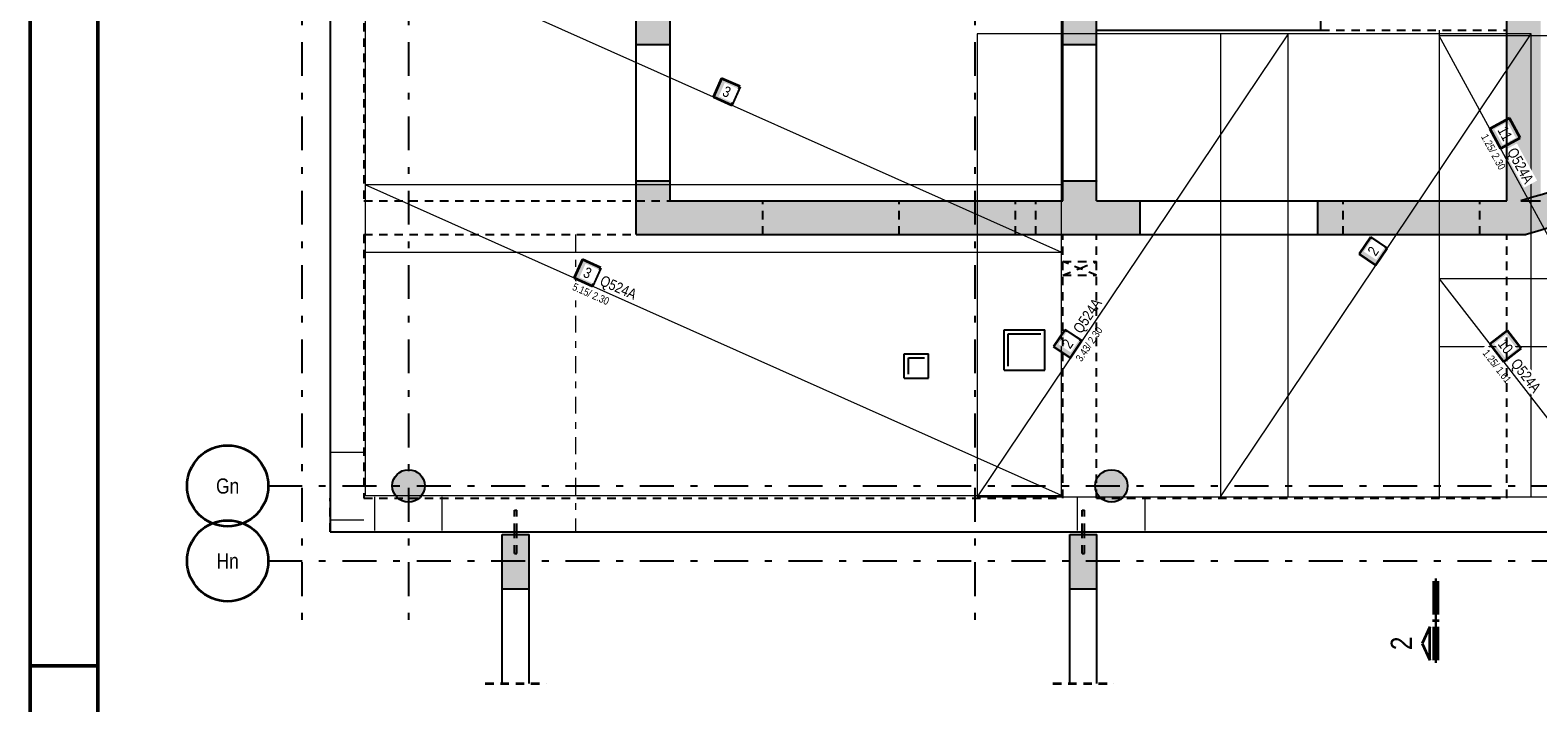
# Model space of a CAD drawing. Header units: millimetres. Extents: x 0 to 93, y 0 to 42.
# Tile 2 of 12: x 0 to 22.3, y 14.3 to 24.3. Entities that reach past the tile are written whole.
import ezdxf
from ezdxf.enums import TextEntityAlignment as Align

# ---------------------------------------------------------------- set-up
doc = ezdxf.new("R2010")
doc.units = ezdxf.units.MM
for name, pattern in [('DASHDOT', [1, 0.5, -0.25, 0, -0.25]), ('DASHDOTX2', [2, 1, -0.5, 0, -0.5]), ('HIDDEN', [0.375, 0.25, -0.125])]:
    doc.linetypes.add(name, pattern=pattern)
doc.layers.add('Achsen', color=7, linetype='Continuous', lineweight=20)
doc.styles.add('Arial Narrow', font='ARIALN.TTF')

msp = doc.modelspace()

# ---------------------------------------------------------------- hatches: boundary and pattern name
at = {"lineweight": 35, "true_color": 0xd7ffd7}
for points in [[(9.469127, 35.386803), (9.469127, 24.047382), (8.969127, 24.047382), (8.969127, 35.386803)], [(15.779942, 35.386803), (15.779942, 24.047382), (15.279942, 24.047382), (15.279942, 35.386803)], [(22.349942, 35.386803), (22.349942, 21.732121), (21.849942, 21.732121), (21.849942, 35.386803)], [(9.469127, 22.027382), (9.469127, 21.732121), (8.969127, 21.732121), (8.969127, 22.027382)], [(15.779942, 22.027382), (15.779942, 21.732121), (15.279942, 21.732121), (15.279942, 22.027382)], [(16.424949, 21.732121), (16.424949, 21.232121), (8.969127, 21.232121), (8.969127, 21.732121)], [(22.059164, 21.732121), (22.134354, 21.232121), (19.054949, 21.232121), (19.054949, 21.732121)], [(5.839127, 17.512072), (5.839048, 17.518251), (5.838809, 17.524426), (5.838411, 17.530594), (5.837855, 17.536749), (5.837141, 17.542887), (5.836268, 17.549005), (5.835239, 17.555099), (5.834053, 17.561164), (5.832711, 17.567197), (5.831214, 17.573193), (5.829563, 17.579148), (5.82776, 17.585059), (5.825805, 17.590922), (5.823699, 17.596732), (5.821445, 17.602486), (5.819043, 17.608181), (5.816496, 17.613811), (5.813804, 17.619374), (5.81097, 17.624866), (5.807996, 17.630283), (5.804883, 17.635622), (5.801633, 17.640879), (5.79825, 17.64605), (5.794734, 17.651133), (5.791089, 17.656123), (5.787316, 17.661018), (5.783418, 17.665814), (5.779399, 17.670508), (5.77526, 17.675097), (5.771004, 17.679578), (5.766634, 17.683948), (5.762153, 17.688204), (5.757564, 17.692343), (5.75287, 17.696363), (5.748073, 17.70026), (5.743179, 17.704033), (5.738188, 17.707678), (5.733106, 17.711194), (5.727934, 17.714578), (5.722677, 17.717827), (5.717339, 17.72094), (5.711922, 17.723914), (5.70643, 17.726748), (5.700867, 17.72944), (5.695236, 17.731988), (5.689542, 17.734389), (5.683788, 17.736644), (5.677977, 17.738749), (5.672115, 17.740704), (5.666204, 17.742508), (5.660248, 17.744158), (5.654252, 17.745655), (5.64822, 17.746997), (5.642155, 17.748183), (5.636061, 17.749213), (5.629943, 17.750085), (5.623804, 17.7508), (5.617649, 17.751356), (5.611482, 17.751753), (5.605307, 17.751992), (5.599127, 17.752072), (5.592948, 17.751992), (5.586772, 17.751753), (5.580605, 17.751356), (5.57445, 17.7508), (5.568312, 17.750085), (5.562193, 17.749213), (5.5561, 17.748183), (5.550035, 17.746997), (5.544002, 17.745655), (5.538006, 17.744158), (5.532051, 17.742508), (5.52614, 17.740704), (5.520277, 17.738749), (5.514467, 17.736644), (5.508712, 17.734389), (5.503018, 17.731988), (5.497388, 17.72944), (5.491825, 17.726748), (5.486333, 17.723914), (5.480916, 17.72094), (5.475577, 17.717827), (5.47032, 17.714578), (5.465149, 17.711194), (5.460066, 17.707678), (5.455076, 17.704033), (5.450181, 17.70026), (5.445385, 17.696363), (5.440691, 17.692343), (5.436102, 17.688204), (5.431621, 17.683948), (5.427251, 17.679578), (5.422995, 17.675097), (5.418856, 17.670508), (5.414836, 17.665814), (5.410938, 17.661018), (5.407166, 17.656123), (5.40352, 17.651133), (5.400005, 17.64605), (5.396621, 17.640879), (5.393372, 17.635622), (5.390259, 17.630283), (5.387284, 17.624866), (5.38445, 17.619374), (5.381759, 17.613811), (5.379211, 17.608181), (5.376809, 17.602486), (5.374555, 17.596732), (5.37245, 17.590922), (5.370495, 17.585059), (5.368691, 17.579148), (5.367041, 17.573193), (5.365544, 17.567197), (5.364202, 17.561164), (5.363016, 17.555099), (5.361986, 17.549005), (5.361114, 17.542887), (5.360399, 17.536749), (5.359843, 17.530594), (5.359445, 17.524426), (5.359207, 17.518251), (5.359127, 17.512072), (5.359207, 17.505892), (5.359445, 17.499717), (5.359843, 17.493549), (5.360399, 17.487395), (5.361114, 17.481256), (5.361986, 17.475138), (5.363016, 17.469044), (5.364202, 17.462979), (5.365544, 17.456947), (5.367041, 17.450951), (5.368691, 17.444995), (5.370495, 17.439084), (5.37245, 17.433221), (5.374555, 17.427411), (5.376809, 17.421657), (5.379211, 17.415963), (5.381759, 17.410332), (5.38445, 17.404769), (5.387284, 17.399277), (5.390259, 17.39386), (5.393372, 17.388521), (5.396621, 17.383264), (5.400005, 17.378093), (5.40352, 17.373011), (5.407166, 17.36802), (5.410938, 17.363125), (5.414836, 17.358329), (5.418856, 17.353635), (5.422995, 17.349046), (5.427251, 17.344565), (5.431621, 17.340195), (5.436102, 17.335939), (5.440691, 17.3318), (5.445385, 17.32778), (5.450181, 17.323883), (5.455076, 17.32011), (5.460066, 17.316465), (5.465149, 17.312949), (5.47032, 17.309565), (5.475577, 17.306316), (5.480916, 17.303203), (5.486333, 17.300229), (5.491825, 17.297395), (5.497388, 17.294703), (5.503018, 17.292156), (5.508712, 17.289754), (5.514467, 17.2875), (5.520277, 17.285394), (5.52614, 17.283439), (5.532051, 17.281636), (5.538006, 17.279985), (5.544002, 17.278488), (5.550035, 17.277146), (5.5561, 17.27596), (5.562193, 17.27493), (5.568312, 17.274058), (5.57445, 17.273344), (5.580605, 17.272787), (5.586772, 17.27239), (5.592948, 17.272151), (5.599127, 17.272072), (5.605307, 17.272151), (5.611482, 17.27239), (5.617649, 17.272787), (5.623804, 17.273344), (5.629943, 17.274058), (5.636061, 17.27493), (5.642155, 17.27596), (5.64822, 17.277146), (5.654252, 17.278488), (5.660248, 17.279985), (5.666204, 17.281636), (5.672115, 17.283439), (5.677977, 17.285394), (5.683788, 17.2875), (5.689542, 17.289754), (5.695236, 17.292156), (5.700867, 17.294703), (5.70643, 17.297395), (5.711922, 17.300229), (5.717339, 17.303203), (5.722677, 17.306316), (5.727934, 17.309565), (5.733106, 17.312949), (5.738188, 17.316465), (5.743179, 17.32011), (5.748073, 17.323883), (5.75287, 17.32778), (5.757564, 17.3318), (5.762153, 17.335939), (5.766634, 17.340195), (5.771004, 17.344565), (5.77526, 17.349046), (5.779399, 17.353635), (5.783418, 17.358329), (5.787316, 17.363125), (5.791089, 17.36802), (5.794734, 17.373011), (5.79825, 17.378093), (5.801633, 17.383264), (5.804883, 17.388521), (5.807996, 17.39386), (5.81097, 17.399277), (5.813804, 17.404769), (5.816496, 17.410332), (5.819043, 17.415963), (5.821445, 17.421657), (5.823699, 17.427411), (5.825805, 17.433221), (5.82776, 17.439084), (5.829563, 17.444995), (5.831214, 17.450951), (5.832711, 17.456947), (5.834053, 17.462979), (5.835239, 17.469044), (5.836268, 17.475138), (5.837141, 17.481256), (5.837855, 17.487395), (5.838411, 17.493549), (5.838809, 17.499717), (5.839048, 17.505892)], [(7.38483, 16.792122), (7.38483, 15.988965), (6.98483, 15.988965), (6.98483, 16.792122)], [(15.784841, 16.792122), (15.784841, 15.988965), (15.384841, 15.988965), (15.384841, 16.792122)]]:
    msp.add_hatch(color=254, dxfattribs=at).paths.add_polyline_path(points)
at = {"lineweight": 35, "true_color": 0xffffff}
for points in [[(10.506102, 23.422892), (10.232169, 23.545205), (10.109856, 23.271271), (10.38379, 23.148959)], [(19.830907, 21.19564), (19.663734, 20.946535), (19.912839, 20.779362), (20.080012, 21.028467)], [(22.062941, 19.55066), (21.860741, 19.811457), (21.599944, 19.609256), (21.802144, 19.34846)]]:
    msp.add_hatch(color=7, dxfattribs=at).paths.add_polyline_path(points)
at = {"lineweight": 18, "true_color": 0xffffff}
for points in [[(22.047469, 22.664236), (21.88989, 22.954182), (21.599944, 22.796602), (21.757523, 22.506656)], [(8.445849, 20.742895), (8.171915, 20.865207), (8.049603, 20.591273), (8.323537, 20.468961)], [(15.310909, 19.824745), (15.143736, 19.57564), (15.392841, 19.408468), (15.560014, 19.657572)]]:
    msp.add_hatch(color=7, dxfattribs=at).paths.add_polyline_path(points)
at = {"lineweight": 13, "true_color": 0xd7ffd7}
for points in [[(24.628067, 22.379249), (24.706826, 21.88511), (24.644847, 21.872648), (24.582898, 21.860034), (24.520981, 21.847269), (24.459095, 21.834352), (24.397241, 21.821283), (24.335419, 21.808064), (24.273629, 21.794693), (24.211873, 21.781171), (24.15015, 21.767498), (24.08846, 21.753674), (24.026804, 21.739699), (23.965183, 21.725573), (23.903596, 21.711297), (23.842045, 21.69687), (23.780529, 21.682292), (23.719049, 21.667564), (23.657605, 21.652685), (23.596198, 21.637657), (23.534828, 21.622478), (23.473495, 21.607148), (23.4122, 21.591669), (23.350942, 21.57604), (23.289724, 21.560261), (23.228544, 21.544332), (23.167403, 21.528254), (23.106302, 21.512026), (23.04524, 21.495649), (22.984219, 21.479122), (22.923238, 21.462446), (22.862299, 21.445621), (22.801401, 21.428646), (22.740544, 21.411523), (22.67973, 21.394251), (22.618958, 21.37683), (22.558229, 21.359261), (22.497543, 21.341543), (22.4369, 21.323676), (22.376302, 21.305662), (22.315748, 21.287499), (22.255238, 21.269187), (22.194773, 21.250728), (22.134354, 21.232121), (22.059164, 21.732121), (22.120996, 21.750968), (22.182875, 21.769663), (22.244799, 21.788207), (22.306768, 21.806598), (22.368782, 21.824837), (22.430841, 21.842924), (22.492944, 21.860858), (22.555091, 21.87864), (22.617282, 21.896269), (22.679515, 21.913746), (22.741791, 21.93107), (22.80411, 21.94824), (22.866471, 21.965258), (22.928873, 21.982123), (22.991316, 21.998835), (23.0538, 22.015393), (23.116325, 22.031798), (23.178889, 22.048049), (23.241493, 22.064147), (23.304137, 22.080091), (23.36682, 22.095881), (23.429541, 22.111518), (23.4923, 22.127), (23.555097, 22.142328), (23.617932, 22.157503), (23.680804, 22.172522), (23.743712, 22.187388), (23.806657, 22.202099), (23.869637, 22.216655), (23.932653, 22.231057), (23.995704, 22.245305), (24.05879, 22.259397), (24.121911, 22.273334), (24.185065, 22.287117), (24.248253, 22.300744), (24.311475, 22.314217), (24.374729, 22.327534), (24.438015, 22.340696), (24.501334, 22.353702), (24.564685, 22.366553)], [(16.239954, 17.512072), (16.239875, 17.518251), (16.239636, 17.524426), (16.239239, 17.530594), (16.238682, 17.536749), (16.237968, 17.542887), (16.237095, 17.549005), (16.236066, 17.555099), (16.23488, 17.561164), (16.233538, 17.567197), (16.232041, 17.573193), (16.23039, 17.579148), (16.228587, 17.585059), (16.226632, 17.590922), (16.224526, 17.596732), (16.222272, 17.602486), (16.21987, 17.608181), (16.217323, 17.613811), (16.214631, 17.619374), (16.211797, 17.624866), (16.208823, 17.630283), (16.20571, 17.635622), (16.202461, 17.640879), (16.199077, 17.64605), (16.195561, 17.651133), (16.191916, 17.656123), (16.188143, 17.661018), (16.184246, 17.665814), (16.180226, 17.670508), (16.176087, 17.675097), (16.171831, 17.679578), (16.167461, 17.683948), (16.16298, 17.688204), (16.158391, 17.692343), (16.153697, 17.696363), (16.148901, 17.70026), (16.144006, 17.704033), (16.139015, 17.707678), (16.133933, 17.711194), (16.128761, 17.714578), (16.123505, 17.717827), (16.118166, 17.72094), (16.112749, 17.723914), (16.107257, 17.726748), (16.101694, 17.72944), (16.096063, 17.731988), (16.090369, 17.734389), (16.084615, 17.736644), (16.078805, 17.738749), (16.072942, 17.740704), (16.067031, 17.742508), (16.061075, 17.744158), (16.055079, 17.745655), (16.049047, 17.746997), (16.042982, 17.748183), (16.036888, 17.749213), (16.03077, 17.750085), (16.024631, 17.7508), (16.018476, 17.751356), (16.012309, 17.751753), (16.006134, 17.751992), (15.999954, 17.752072), (15.993775, 17.751992), (15.987599, 17.751753), (15.981432, 17.751356), (15.975277, 17.7508), (15.969139, 17.750085), (15.963021, 17.749213), (15.956927, 17.748183), (15.950862, 17.746997), (15.944829, 17.745655), (15.938833, 17.744158), (15.932878, 17.742508), (15.926967, 17.740704), (15.921104, 17.738749), (15.915294, 17.736644), (15.90954, 17.734389), (15.903845, 17.731988), (15.898215, 17.72944), (15.892652, 17.726748), (15.88716, 17.723914), (15.881743, 17.72094), (15.876404, 17.717827), (15.871147, 17.714578), (15.865976, 17.711194), (15.860893, 17.707678), (15.855903, 17.704033), (15.851008, 17.70026), (15.846212, 17.696363), (15.841518, 17.692343), (15.836929, 17.688204), (15.832448, 17.683948), (15.828078, 17.679578), (15.823822, 17.675097), (15.819683, 17.670508), (15.815663, 17.665814), (15.811766, 17.661018), (15.807993, 17.656123), (15.804348, 17.651133), (15.800832, 17.64605), (15.797448, 17.640879), (15.794199, 17.635622), (15.791086, 17.630283), (15.788111, 17.624866), (15.785277, 17.619374), (15.782586, 17.613811), (15.780038, 17.608181), (15.777637, 17.602486), (15.775382, 17.596732), (15.773277, 17.590922), (15.771322, 17.585059), (15.769518, 17.579148), (15.767868, 17.573193), (15.766371, 17.567197), (15.765029, 17.561164), (15.763843, 17.555099), (15.762813, 17.549005), (15.761941, 17.542887), (15.761226, 17.536749), (15.76067, 17.530594), (15.760273, 17.524426), (15.760034, 17.518251), (15.759954, 17.512072), (15.760034, 17.505892), (15.760273, 17.499717), (15.76067, 17.493549), (15.761226, 17.487395), (15.761941, 17.481256), (15.762813, 17.475138), (15.763843, 17.469044), (15.765029, 17.462979), (15.766371, 17.456947), (15.767868, 17.450951), (15.769518, 17.444995), (15.771322, 17.439084), (15.773277, 17.433221), (15.775382, 17.427411), (15.777637, 17.421657), (15.780038, 17.415963), (15.782586, 17.410332), (15.785277, 17.404769), (15.788111, 17.399277), (15.791086, 17.39386), (15.794199, 17.388521), (15.797448, 17.383264), (15.800832, 17.378093), (15.804348, 17.373011), (15.807993, 17.36802), (15.811766, 17.363125), (15.815663, 17.358329), (15.819683, 17.353635), (15.823822, 17.349046), (15.828078, 17.344565), (15.832448, 17.340195), (15.836929, 17.335939), (15.841518, 17.3318), (15.846212, 17.32778), (15.851008, 17.323883), (15.855903, 17.32011), (15.860893, 17.316465), (15.865976, 17.312949), (15.871147, 17.309565), (15.876404, 17.306316), (15.881743, 17.303203), (15.88716, 17.300229), (15.892652, 17.297395), (15.898215, 17.294703), (15.903845, 17.292156), (15.90954, 17.289754), (15.915294, 17.2875), (15.921104, 17.285394), (15.926967, 17.283439), (15.932878, 17.281636), (15.938833, 17.279985), (15.944829, 17.278488), (15.950862, 17.277146), (15.956927, 17.27596), (15.963021, 17.27493), (15.969139, 17.274058), (15.975277, 17.273344), (15.981432, 17.272787), (15.987599, 17.27239), (15.993775, 17.272151), (15.999954, 17.272072), (16.006134, 17.272151), (16.012309, 17.27239), (16.018476, 17.272787), (16.024631, 17.273344), (16.03077, 17.274058), (16.036888, 17.27493), (16.042982, 17.27596), (16.049047, 17.277146), (16.055079, 17.278488), (16.061075, 17.279985), (16.067031, 17.281636), (16.072942, 17.283439), (16.078805, 17.285394), (16.084615, 17.2875), (16.090369, 17.289754), (16.096063, 17.292156), (16.101694, 17.294703), (16.107257, 17.297395), (16.112749, 17.300229), (16.118166, 17.303203), (16.123505, 17.306316), (16.128761, 17.309565), (16.133933, 17.312949), (16.139015, 17.316465), (16.144006, 17.32011), (16.148901, 17.323883), (16.153697, 17.32778), (16.158391, 17.3318), (16.16298, 17.335939), (16.167461, 17.340195), (16.171831, 17.344565), (16.176087, 17.349046), (16.180226, 17.353635), (16.184246, 17.358329), (16.188143, 17.363125), (16.191916, 17.36802), (16.195561, 17.373011), (16.199077, 17.378093), (16.202461, 17.383264), (16.20571, 17.388521), (16.208823, 17.39386), (16.211797, 17.399277), (16.214631, 17.404769), (16.217323, 17.410332), (16.21987, 17.415963), (16.222272, 17.421657), (16.224526, 17.427411), (16.226632, 17.433221), (16.228587, 17.439084), (16.23039, 17.444995), (16.232041, 17.450951), (16.233538, 17.456947), (16.23488, 17.462979), (16.236066, 17.469044), (16.237095, 17.475138), (16.237968, 17.481256), (16.238682, 17.487395), (16.239239, 17.493549), (16.239636, 17.499717), (16.239875, 17.505892)]]:
    msp.add_hatch(color=254, dxfattribs=at).paths.add_polyline_path(points)

# ---------------------------------------------------------------- linework, layer by layer
at = {"color": 4, "linetype": 'Continuous', "lineweight": 50}
for p, q in [((0, 42.05), (0, 0)), ((1, 41.8), (1, 0.25))]:
    msp.add_line(p, q, dxfattribs=at)
at = {"color": 3, "linetype": 'Continuous', "lineweight": 25}
for p, q in [((4.438273, 35.886803), (4.439127, 16.832325)), ((8.969127, 24.047382), (8.969127, 35.386803)), ((9.469127, 24.047382), (9.469127, 35.386803)), ((15.279942, 24.047382), (15.279942, 35.386803)), ((15.779841, 24.047382), (15.779841, 35.386803)), ((19.099841, 24.256602), (19.099841, 24.536602)), ((15.779942, 24.256602), (19.099841, 24.256602)), ((8.969127, 24.047427), (9.469127, 24.047427)), ((8.969127, 22.027382), (8.969127, 24.047382)), ((9.469127, 22.027382), (9.469127, 24.047382)), ((15.279942, 24.047427), (15.779942, 24.047427)), ((15.279942, 22.027382), (15.279942, 24.047382)), ((15.779841, 22.027382), (15.779841, 24.047382)), ((8.969127, 22.027427), (9.469127, 22.027427)), ((8.969127, 21.732121), (8.969127, 22.027382)), ((9.469127, 21.732121), (9.469127, 22.027382)), ((15.279942, 22.027427), (15.779942, 22.027427)), ((15.279942, 21.732121), (15.279942, 22.027382)), ((15.779841, 21.732121), (15.779841, 22.027382)), ((8.969127, 21.232121), (8.969127, 21.732121)), ((9.469127, 21.732121), (15.279942, 21.732121)), ((15.779942, 21.732121), (16.424949, 21.732121)), ((16.424949, 21.732121), (19.054949, 21.732121)), ((16.424949, 21.232121), (16.424949, 21.732121)), ((19.054949, 21.732121), (21.849942, 21.732121)), ((19.054949, 21.232121), (19.054949, 21.732121)), ((22.059164, 21.732121), (22.349942, 21.732121)), ((8.969127, 21.232121), (16.424949, 21.232121)), ((16.424949, 21.232121), (19.054949, 21.232121)), ((19.054949, 21.232121), (22.134354, 21.232121)), ((14.41284, 19.824278), (15.01284, 19.824278)), ((14.41284, 19.224278), (14.41284, 19.824278)), ((15.01284, 19.224278), (15.01284, 19.824278)), ((12.934737, 19.467275), (13.294737, 19.467275)), ((12.934737, 19.107275), (12.934737, 19.467275)), ((13.294737, 19.107275), (13.294737, 19.467275)), ((14.41284, 19.224278), (15.01284, 19.224278)), ((12.934737, 19.107275), (13.294737, 19.107275)), ((4.439127, 16.832121), (4.439127, 16.835438)), ((4.439127, 16.832325), (41.329127, 16.832325)), ((4.439127, 16.832121), (7.16883, 16.832121)), ((6.98483, 16.792122), (7.38483, 16.792122)), ((6.98483, 15.988965), (6.98483, 16.792122)), ((7.16883, 16.792122), (7.16883, 16.832325)), ((7.20083, 16.792122), (7.20083, 16.832325)), ((7.20083, 16.832121), (15.568841, 16.832121)), ((7.38483, 15.988965), (7.38483, 16.792122)), ((15.384841, 16.792122), (15.784841, 16.792122)), ((15.384841, 15.988965), (15.384841, 16.792122)), ((15.568841, 16.792122), (15.568841, 16.832325)), ((15.600841, 16.792122), (15.600841, 16.832325)), ((15.600841, 16.832121), (41.329129, 16.832121)), ((15.784841, 15.988965), (15.784841, 16.792122)), ((6.98483, 15.988965), (7.38483, 15.988965)), ((6.98483, 14.585316), (6.98483, 15.988965)), ((7.38483, 14.585316), (7.38483, 15.988965)), ((15.384841, 15.988965), (15.784841, 15.988965)), ((15.384841, 14.585316), (15.384841, 15.988965)), ((15.784841, 14.585316), (15.784841, 15.988965))]:
    msp.add_line(p, q, dxfattribs=at)
at = {"color": 3, "linetype": 'HIDDEN', "lineweight": 25, "ltscale": 0.5}
for p, q in [((4.938273, 35.386602), (4.938919, 21.732121)), ((19.099841, 24.256602), (21.849942, 24.256602)), ((4.938919, 21.732121), (8.969127, 21.732121)), ((8.969127, 21.732121), (9.469127, 21.732121)), ((10.839874, 21.232121), (10.839874, 21.732121)), ((12.859874, 21.232121), (12.859874, 21.732121)), ((14.580742, 21.232121), (14.580742, 21.732121)), ((14.880742, 21.232121), (14.880742, 21.732121)), ((19.429942, 21.232121), (19.429942, 21.732121)), ((21.449942, 21.232121), (21.449942, 21.732121)), ((4.938943, 21.232121), (8.969127, 21.232121)), ((4.938943, 21.232121), (4.939127, 17.332121)), ((15.279942, 20.83212), (15.779942, 20.83212)), ((15.279942, 20.63212), (15.779942, 20.63212)), ((4.439127, 16.835438), (4.439127, 17.332121)), ((4.939127, 17.332121), (15.279942, 17.332121)), ((15.779942, 17.332121), (21.849942, 17.332121)), ((7.16883, 17.152128), (7.170048, 17.152128)), ((7.16883, 16.832325), (7.16883, 17.152128)), ((7.170048, 17.152128), (7.173516, 17.152128)), ((7.173516, 17.152128), (7.178707, 17.152128)), ((7.178707, 17.152128), (7.18483, 17.152128)), ((7.18483, 17.152128), (7.190953, 17.152128)), ((7.190953, 17.152128), (7.196143, 17.152128)), ((7.196143, 17.152128), (7.199612, 17.152128)), ((7.199612, 17.152128), (7.20083, 17.152128)), ((7.20083, 16.832325), (7.20083, 17.152128)), ((15.568841, 17.152128), (15.570058, 17.152128)), ((15.568841, 16.832325), (15.568841, 17.152128)), ((15.570058, 17.152128), (15.573527, 17.152128)), ((15.573527, 17.152128), (15.578718, 17.152128)), ((15.578718, 17.152128), (15.584841, 17.152128)), ((15.584841, 17.152128), (15.590963, 17.152128)), ((15.590963, 17.152128), (15.596154, 17.152128)), ((15.596154, 17.152128), (15.599623, 17.152128)), ((15.599623, 17.152128), (15.600841, 17.152128)), ((15.600841, 16.832325), (15.600841, 17.152128)), ((7.16883, 16.832121), (7.20083, 16.832121)), ((7.16883, 16.512128), (7.16883, 16.792122)), ((7.20083, 16.512128), (7.20083, 16.792122)), ((15.568841, 16.832121), (15.600841, 16.832121)), ((15.568841, 16.512128), (15.568841, 16.792122)), ((15.600841, 16.512128), (15.600841, 16.792122)), ((7.16883, 16.512128), (7.170048, 16.512128)), ((7.170048, 16.512128), (7.173516, 16.512128)), ((7.173516, 16.512128), (7.178707, 16.512128)), ((7.178707, 16.512128), (7.18483, 16.512128)), ((7.18483, 16.512128), (7.190953, 16.512128)), ((7.190953, 16.512128), (7.196143, 16.512128)), ((7.196143, 16.512128), (7.199612, 16.512128)), ((7.199612, 16.512128), (7.20083, 16.512128)), ((15.568841, 16.512128), (15.570058, 16.512128)), ((15.570058, 16.512128), (15.573527, 16.512128)), ((15.573527, 16.512128), (15.578718, 16.512128)), ((15.578718, 16.512128), (15.584841, 16.512128)), ((15.584841, 16.512128), (15.590963, 16.512128)), ((15.590963, 16.512128), (15.596154, 16.512128)), ((15.596154, 16.512128), (15.599623, 16.512128)), ((15.599623, 16.512128), (15.600841, 16.512128))]:
    msp.add_line(p, q, dxfattribs=at)
at = {"color": 7, "linetype": 'Continuous', "lineweight": 18, "ltscale": 0.5}
for p, q in [((4.95874, 25.571269), (4.958958, 20.971274)), ((4.95874, 25.571269), (15.260972, 20.971274)), ((15.260972, 21.005874), (15.260644, 25.571269)), ((18.61284, 24.206602), (14.012841, 24.206602)), ((14.012841, 24.206602), (14.012841, 17.352124)), ((18.61284, 24.206602), (14.012841, 17.352124)), ((17.61284, 24.2066), (17.61284, 17.352124)), ((22.212838, 24.2066), (17.61284, 24.2066)), ((17.61284, 24.2066), (17.61284, 24.2066)), ((17.61284, 17.352124), (22.212838, 24.2066)), ((18.61284, 17.352124), (18.61284, 24.206602)), ((20.849945, 24.176602), (20.849945, 19.576604)), ((23.349941, 24.176602), (20.849945, 24.176602)), ((20.849945, 24.176602), (20.849945, 24.176602)), ((23.349941, 19.576604), (20.849945, 24.176602)), ((22.212838, 17.352124), (22.212838, 24.2066)), ((4.958906, 21.971271), (4.959124, 17.371278)), ((15.2609, 21.971271), (4.958906, 21.971271)), ((4.958906, 21.971271), (4.958906, 21.971271)), ((15.261229, 17.371278), (4.958906, 21.971271)), ((15.261229, 17.402269), (15.2609, 21.971271)), ((4.958958, 20.971274), (15.260972, 20.971274)), ((15.260972, 20.971274), (15.260972, 21.005874)), ((15.260972, 20.971274), (15.260972, 20.971274)), ((23.349942, 20.5766), (20.849944, 20.5766)), ((20.849944, 20.5766), (20.849944, 17.35212)), ((20.849944, 20.5766), (23.349942, 17.35212)), ((20.849945, 19.576604), (23.349941, 19.576604)), ((15.261229, 17.371278), (15.261229, 17.402269)), ((4.959124, 17.371278), (15.261229, 17.371278)), ((14.012841, 17.352124), (18.61284, 17.352124)), ((14.012841, 17.352124), (14.012841, 17.352124)), ((17.61284, 17.352124), (22.212838, 17.352124)), ((20.849944, 17.35212), (23.349942, 17.35212))]:
    msp.add_line(p, q, dxfattribs=at)
at = {"color": 9, "linetype": 'Continuous', "lineweight": 0}
for p, q in [((20.849942, 24.256602), (20.849942, 17.332121)), ((4.438368, 18.012297), (4.938326, 18.012297)), ((5.098902, 16.851313), (5.098902, 17.351271)), ((6.098902, 16.851313), (6.098902, 17.351271)), ((15.499729, 16.851313), (15.499729, 17.351271)), ((16.499729, 16.851313), (16.499729, 17.351271)), ((4.438368, 17.012297), (4.938326, 17.012297))]:
    msp.add_line(p, q, dxfattribs=at)
at = {"color": 2, "linetype": 'Continuous', "lineweight": 35, "ltscale": 0.5}
for p, q in [((10.232169, 23.545205), (10.109856, 23.271271)), ((10.506102, 23.422892), (10.232169, 23.545205)), ((10.109856, 23.271271), (10.38379, 23.148959)), ((10.38379, 23.148959), (10.506102, 23.422892)), ((21.88989, 22.954182), (21.599944, 22.796602)), ((21.599944, 22.796602), (21.757523, 22.506656)), ((22.047469, 22.664236), (21.88989, 22.954182)), ((21.757523, 22.506656), (22.047469, 22.664236)), ((19.830907, 21.19564), (19.663734, 20.946535)), ((20.080012, 21.028467), (19.830907, 21.19564)), ((19.912839, 20.779362), (20.080012, 21.028467)), ((8.171915, 20.865207), (8.049603, 20.591273)), ((8.445849, 20.742895), (8.171915, 20.865207)), ((19.663734, 20.946535), (19.912839, 20.779362)), ((8.049603, 20.591273), (8.323537, 20.468961)), ((8.323537, 20.468961), (8.445849, 20.742895)), ((15.310909, 19.824745), (15.143736, 19.57564)), ((15.560014, 19.657572), (15.310909, 19.824745)), ((15.392841, 19.408468), (15.560014, 19.657572)), ((21.860741, 19.811457), (21.599944, 19.609256)), ((22.062941, 19.55066), (21.860741, 19.811457)), ((15.143736, 19.57564), (15.392841, 19.408468)), ((21.599944, 19.609256), (21.802144, 19.34846)), ((21.802144, 19.34846), (22.062941, 19.55066))]:
    msp.add_line(p, q, dxfattribs=at)
at = {"color": 9, "linetype": 'DASHDOT', "lineweight": 0, "ltscale": 0.5}
msp.add_line((8.069127, 21.232121), (8.069127, 16.832325), dxfattribs=at)
at = {"color": 1, "linetype": 'Continuous', "lineweight": 70}
for p, q in [((20.815794, 16.102781), (20.78579, 16.102781)), ((20.78579, 16.102781), (20.78579, 15.607786)), ((20.815794, 15.607786), (20.815794, 16.102781)), ((20.78579, 15.607786), (20.815794, 15.607786)), ((20.815794, 15.532785), (20.78579, 15.532785)), ((20.78579, 15.532785), (20.78579, 15.502779)), ((20.78579, 15.502779), (20.815794, 15.502779)), ((20.815794, 15.42778), (20.78579, 15.42778)), ((20.78579, 15.42778), (20.78579, 14.932785)), ((20.815794, 15.502779), (20.815794, 15.532785)), ((20.815794, 14.932785), (20.815794, 15.42778)), ((20.78579, 14.932785), (20.815794, 14.932785))]:
    msp.add_line(p, q, dxfattribs=at)
at = {"color": 2, "linetype": 'Continuous', "lineweight": 35}
for p, q in [((20.710789, 15.42778), (20.59829, 15.180276)), ((20.710789, 14.932785), (20.710789, 15.42778)), ((20.59829, 15.180276), (20.710789, 14.932785))]:
    msp.add_line(p, q, dxfattribs=at)
at = {"color": 4, "linetype": 'Continuous', "lineweight": 50, "ltscale": 0.2}
msp.add_line((0, 14.85), (1, 14.85), dxfattribs=at)
at = {"color": 2, "linetype": 'HIDDEN', "lineweight": 35, "ltscale": 0.5}
for p, q in [((6.73483, 14.585316), (7.63483, 14.585316)), ((15.134841, 14.585316), (16.034841, 14.585316))]:
    msp.add_line(p, q, dxfattribs=at)
at = {"color": 3, "linetype": 'Continuous', "lineweight": 25}
for centre in [(5.599127, 17.512072), (15.999954, 17.512072)]:
    msp.add_circle(centre, 0.24, dxfattribs=at)
at = {"layer": 'Achsen', "color": 3, "linetype": 'DASHDOTX2', "lineweight": 25, "ltscale": 0.5}
for p, q in [((4.01992, 37.282085), (4.01992, 15.490794)), ((5.59992, 37.282085), (5.59992, 15.490794)), ((13.97992, 37.282085), (13.97992, 15.490794)), ((3.522629, 17.512322), (42.513124, 17.512322)), ((3.522629, 16.402322), (42.513124, 16.402322))]:
    msp.add_line(p, q, dxfattribs=at)
at = {"layer": 'Achsen', "color": 3, "linetype": 'HIDDEN', "lineweight": 25, "ltscale": 0.5}
for p, q in [((15.779944, 20.63212), (15.279942, 20.83212)), ((15.529943, 20.73212), (15.779944, 20.83212)), ((15.279942, 20.63212), (15.529943, 20.73212))]:
    msp.add_line(p, q, dxfattribs=at)
at = {"layer": 'Achsen', "color": 3, "linetype": 'Continuous', "lineweight": 25}
for p, q in [((14.47284, 19.764278), (14.95284, 19.764278)), ((14.47284, 19.284278), (14.47284, 19.764278)), ((12.994737, 19.407275), (13.234737, 19.407275)), ((12.994737, 19.167275), (12.994737, 19.407275))]:
    msp.add_line(p, q, dxfattribs=at)
at = {"layer": 'Achsen', "color": 9, "linetype": 'Continuous', "lineweight": 0}
for centre in [(15.779942, 24.047382), (15.779942, 22.027382)]:
    msp.add_circle(centre, 0.00222, dxfattribs=at)
at = {"layer": 'Achsen', "color": 2, "linetype": 'Continuous', "lineweight": 35}
for centre in [(2.922629, 17.512322), (2.922629, 16.402322)]:
    msp.add_circle(centre, 0.6, dxfattribs=at)

# ---------------------------------------------------------------- texts
at = {"layer": 'Achsen', "color": 4, "lineweight": 50, "style": 'Arial Narrow'}
for s, p in [('Gn', (2.922629, 17.510667)), ('Hn', (2.922629, 16.400667))]:
    msp.add_text(s, height=0.225, dxfattribs=at).set_placement(p, align=Align.MIDDLE_CENTER)
at = {"layer": 'Achsen', "color": 1, "lineweight": 70, "style": 'Arial Narrow'}
msp.add_text('2', height=0.315, rotation=90, dxfattribs=at).set_placement((20.447999, 15.081273))

# ---------------------------------------------------------------- next in the draw order: texts
at = {"color": 2, "lineweight": 35, "char_height": 0.1575, "attachment_point": 1, "line_spacing_factor": 0.9, "style": 'Arial Narrow', "bg_fill": 3, "box_fill_scale": 1.2, "bg_fill_color": 256, "bg_fill_true_color": 13158600, "bg_fill_transparency": 0}
for s, insert, rotation in [('3', (10.294784, 23.439217), 335.9390119), ('11', (21.845517, 22.855205), 298.5230957), ('2', (19.778837, 20.990188), 56.1346734), ('3', (8.234531, 20.759219), 335.9392115), ('Q524A', (8.480697, 20.636985), 335.9392115), ('2', (15.258839, 19.619294), 56.1346739), ('10', (21.83288, 19.706627), 307.7870704)]:
    msp.add_mtext(s, dxfattribs=dict(at, insert=insert, rotation=rotation))

# ---------------------------------------------------------------- next in the draw order: linework, layer by layer
at = {"color": 3, "linetype": 'HIDDEN', "lineweight": 25, "ltscale": 0.5}
msp.add_line((15.279942, 17.332121), (15.279942, 21.232121), dxfattribs=at)

# ---------------------------------------------------------------- next in the draw order: texts
at = {"color": 2, "lineweight": 35, "attachment_point": 1, "line_spacing_factor": 0.9, "style": 'Arial Narrow', "bg_fill": 3, "box_fill_scale": 1.2, "bg_fill_color": 256, "bg_fill_true_color": 13158600, "bg_fill_transparency": 0}
for s, insert, char_height, rotation in [('Q524A', (21.988018, 22.538029), 0.1575, 298.5230957), (' 5.15/ 2.30', (8.025141, 20.536486), 0.1125, 335.9392115), ('Q524A', (15.421206, 19.841049), 0.1575, 56.1346739), ('Q524A', (22.024583, 19.416529), 0.1575, 307.7870704)]:
    msp.add_mtext(s, dxfattribs=dict(at, insert=insert, char_height=char_height, rotation=rotation))

# ---------------------------------------------------------------- next in the draw order: linework, layer by layer
at = {"color": 3, "linetype": 'Continuous', "lineweight": 25}
for radius, start, end in [(26.336898, 101.2562658, 107.0219261), (25.836898, 101.2988674, 107.1870767)]:
    msp.add_arc((29.768965, -3.451031), radius, start, end, dxfattribs=at)

# ---------------------------------------------------------------- next in the draw order: texts
at = {"color": 2, "lineweight": 35, "char_height": 0.1125, "attachment_point": 1, "line_spacing_factor": 0.9, "style": 'Arial Narrow', "bg_fill": 3, "box_fill_scale": 1.2, "bg_fill_color": 256, "bg_fill_true_color": 13158600, "bg_fill_transparency": 0}
for s, insert, rotation in [(' 1.25/ 2.30', (21.547226, 22.767952), 298.5230957), (' 3.43/ 2.30', (15.442662, 19.375033), 56.1346739), (' 1.25/ 1.61', (21.552526, 19.572493), 307.7870704)]:
    msp.add_mtext(s, dxfattribs=dict(at, insert=insert, rotation=rotation))

# ---------------------------------------------------------------- next in the draw order: linework, layer by layer
at = {"color": 3, "linetype": 'Continuous', "lineweight": 25}
msp.add_line((21.849841, 21.732121), (21.849841, 35.386803), dxfattribs=at)
at = {"color": 3, "linetype": 'HIDDEN', "lineweight": 25, "ltscale": 0.5}
for p, q in [((15.779841, 17.332121), (15.779841, 21.232121)), ((21.849841, 17.332121), (21.849841, 21.232121))]:
    msp.add_line(p, q, dxfattribs=at)

doc.saveas('drawing.dxf')
